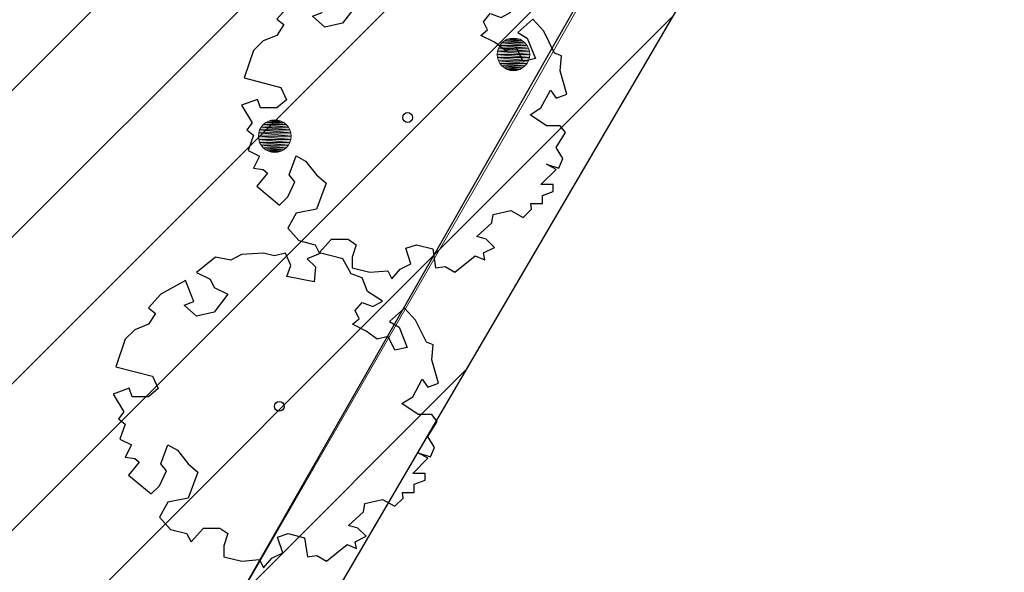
# Model space of a CAD drawing. Header units: metres. Extents: x 102852 to 106916, y 385458 to 392749.
# Tile 26 of 47: x 105106 to 105121, y 388188 to 388196. Entities that reach past the tile are written whole.
import ezdxf

# ---------------------------------------------------------------- set-up
doc = ezdxf.new("R2010")
doc.units = ezdxf.units.M
for name, color, linetype, lineweight in [('0-BEPLANTING', 14, 'Continuous', 30), ('0-GRAS OM SPORTVELDEN', 2, 'Continuous', 30), ('B-WE-GR-BOOM-S', 90, 'Continuous', 30), ('B-WE-GR-STRUIK-G', 90, 'Continuous', 13), ('Bomen', 84, 'Continuous', 0), ('X-XX-AL-TEKENBLAD_HULPLIJN-G', 31, 'Continuous', 25)]:
    doc.layers.add(name, color=color, linetype=linetype, lineweight=lineweight)
doc.styles.add('NLCS-ISO-M200-T25', font='NLCS-ISO.ttf', dxfattribs={"height": 0.5})

# ---------------------------------------------------------------- blocks, each defined once
blk = doc.blocks.new('SGR-BOOM_06_8')
at = {"linetype": 'Continuous', "flags": 128}
blk.add_lwpolyline([(2.698, 3.52), (2.53, 3.939), (2.197, 4.064), (1.945, 4.524), (1.273, 4.692), (0.855, 4.524), (1.108, 4.273), (1.064, 3.812), (0.228, 3.98), (0.352, 4.315), (0.184, 4.692), (-0.15, 4.609), (-0.486, 4.692), (-1.155, 4.65), (-1.491, 4.483), (-1.952, 4.565), (-2.539, 4.105), (-2.12, 3.896), (-1.994, 3.644), (-1.575, 3.435), (-1.994, 2.89), (-2.539, 2.766), (-2.915, 3.099), (-2.62, 3.217), (-2.873, 3.855), (-3.628, 3.435), (-4.004, 3.016), (-3.794, 2.848), (-4.004, 2.514), (-4.425, 2.346), (-4.717, 2.054), (-5.01, 1.214), (-3.88, 0.921), (-3.712, 0.544), (-4.004, 0.293), (-4.507, 0.293), (-4.602, 0.556), (-5.093, 0.376), (-4.758, -0.168), (-4.925, -0.377), (-4.717, -0.545), (-4.884, -1.006), (-4.532, -1.182), (-4.717, -1.551), (-4.424, -1.592), (-4.293, -1.707), (-4.619, -2.107), (-3.921, -2.682), (-3.668, -2.431), (-3.46, -1.97), (-3.627, -1.761), (-3.419, -1.174), (-3.124, -1.342), (-2.788, -1.761), (-2.496, -2.01), (-2.788, -2.808), (-3.419, -2.932), (-3.668, -3.394), (-3.333, -3.771), (-2.832, -3.897), (-2.769, -4.022), (-2.706, -4.148), (-2.328, -3.729), (-1.826, -3.729), (-1.575, -3.897), (-1.699, -4.273), (-1.699, -4.609), (-1.154, -4.736), (-0.61, -4.692), (-0.486, -4.945), (-0.233, -4.65), (0.101, -4.483), (-0.059, -4.007), (0.269, -3.896), (0.773, -4.023), (0.856, -4.609), (1.149, -4.565), (1.442, -4.736), (2.071, -4.232), (2.365, -4.356), (2.322, -4.147), (2.657, -3.98), (2.406, -3.728), (2.113, -3.644), (2.574, -3.226), (2.615, -2.975), (3.16, -2.848), (3.538, -3.058), (3.787, -2.807), (3.77, -2.633), (4.123, -2.633), (4.123, -2.387), (4.459, -2.263), (4.459, -2.054), (4.082, -2.054), (4.543, -1.591), (4.25, -1.425), (4.627, -1.55), (4.752, -1.257), (4.543, -0.921), (4.835, -0.461), (4.668, -0.252), (4.25, -0.252), (3.746, 0.085), (4.082, 0.294), (4.375, 0.838), (4.543, 0.589), (4.876, 0.713), (4.667, 1.425), (4.711, 1.886), (4.5, 1.97), (4.164, 2.64), (3.828, 3.013), (3.374, 2.604), (3.663, 2.431), (3.914, 1.802), (3.537, 1.718), (3.327, 2.136), (2.991, 2.054), (2.657, 2.305), (2.238, 2.514), (2.447, 2.682), (2.321, 2.932), (2.53, 3.184), (2.866, 3.059), (3.159, 3.227)], close=True, dxfattribs=at)
blk.add_circle((0, 0), 0.15)
at = {"style": 'NLCS-ISO-M200-T25'}
blk.add_attdef('TYPE', (0, 0), '', height=1.8, dxfattribs=at)
blk = doc.blocks.new('MPOLYGON_449')
at = {"layer": 'Bomen', "flags": 128}
for points in [[(105109.984, 388194.715), (105109.961, 388194.672), (105110.423, 388194.672)], [(105110.016, 388194.753), (105109.984, 388194.715), (105110.4, 388194.715)], [(105109.984, 388194.715), (105110.4, 388194.715), (105110.423, 388194.672)], [(105110.053, 388194.784), (105110.016, 388194.753), (105110.369, 388194.753)], [(105110.016, 388194.753), (105110.369, 388194.753), (105110.4, 388194.715)], [(105110.097, 388194.807), (105110.053, 388194.784), (105110.331, 388194.784)], [(105110.053, 388194.784), (105110.331, 388194.784), (105110.369, 388194.753)], [(105110.144, 388194.821), (105110.097, 388194.807), (105110.288, 388194.807)], [(105110.097, 388194.807), (105110.288, 388194.807), (105110.331, 388194.784)], [(105110.192, 388194.826), (105110.144, 388194.821), (105110.241, 388194.821)], [(105110.144, 388194.821), (105110.241, 388194.821), (105110.288, 388194.807)], [(105109.947, 388194.625), (105109.942, 388194.576), (105110.442, 388194.576)], [(105109.942, 388194.576), (105109.947, 388194.527), (105110.438, 388194.527)], [(105109.942, 388194.576), (105110.442, 388194.576), (105110.438, 388194.527)], [(105109.961, 388194.672), (105109.947, 388194.625), (105110.438, 388194.625)], [(105109.947, 388194.625), (105110.438, 388194.625), (105110.442, 388194.576)], [(105109.961, 388194.672), (105110.423, 388194.672), (105110.438, 388194.625)], [(105109.947, 388194.527), (105109.961, 388194.48), (105110.423, 388194.48)], [(105109.947, 388194.527), (105110.438, 388194.527), (105110.423, 388194.48)], [(105109.961, 388194.48), (105109.984, 388194.437), (105110.4, 388194.437)], [(105109.961, 388194.48), (105110.423, 388194.48), (105110.4, 388194.437)], [(105109.984, 388194.437), (105110.016, 388194.399), (105110.369, 388194.399)], [(105109.984, 388194.437), (105110.4, 388194.437), (105110.369, 388194.399)], [(105110.016, 388194.399), (105110.053, 388194.368), (105110.331, 388194.368)], [(105110.016, 388194.399), (105110.369, 388194.399), (105110.331, 388194.368)], [(105110.053, 388194.368), (105110.097, 388194.345), (105110.288, 388194.345)], [(105110.053, 388194.368), (105110.331, 388194.368), (105110.288, 388194.345)], [(105110.097, 388194.345), (105110.144, 388194.331), (105110.241, 388194.331)], [(105110.097, 388194.345), (105110.288, 388194.345), (105110.241, 388194.331)], [(105110.144, 388194.331), (105110.241, 388194.331), (105110.192, 388194.326)]]:
    blk.add_lwpolyline(points, close=True, dxfattribs=at)
at = {"layer": 'Bomen', "color": 74, "true_color": 0x55aa00, "flags": 128}
for points in [[(105109.961, 388194.672), (105109.984, 388194.715)], [(105109.984, 388194.715), (105110.016, 388194.753)], [(105110.016, 388194.753), (105110.053, 388194.784)], [(105110.053, 388194.784), (105110.097, 388194.807)], [(105110.097, 388194.807), (105110.144, 388194.821)], [(105110.144, 388194.821), (105110.192, 388194.826)], [(105110.192, 388194.826), (105110.241, 388194.821)], [(105110.241, 388194.821), (105110.288, 388194.807)], [(105110.288, 388194.807), (105110.331, 388194.784)], [(105110.331, 388194.784), (105110.369, 388194.753)], [(105110.369, 388194.753), (105110.4, 388194.715)], [(105110.4, 388194.715), (105110.423, 388194.672)], [(105109.942, 388194.576), (105109.947, 388194.625)], [(105109.947, 388194.527), (105109.942, 388194.576)], [(105109.947, 388194.625), (105109.961, 388194.672)], [(105110.423, 388194.672), (105110.438, 388194.625)], [(105110.438, 388194.625), (105110.442, 388194.576)], [(105110.442, 388194.576), (105110.438, 388194.527)], [(105109.961, 388194.48), (105109.947, 388194.527)], [(105109.984, 388194.437), (105109.961, 388194.48)], [(105110.016, 388194.399), (105109.984, 388194.437)], [(105110.4, 388194.437), (105110.369, 388194.399)], [(105110.423, 388194.48), (105110.4, 388194.437)], [(105110.438, 388194.527), (105110.423, 388194.48)], [(105110.053, 388194.368), (105110.016, 388194.399)], [(105110.097, 388194.345), (105110.053, 388194.368)], [(105110.144, 388194.331), (105110.097, 388194.345)], [(105110.192, 388194.326), (105110.144, 388194.331)], [(105110.241, 388194.331), (105110.192, 388194.326)], [(105110.288, 388194.345), (105110.241, 388194.331)], [(105110.331, 388194.368), (105110.288, 388194.345)], [(105110.369, 388194.399), (105110.331, 388194.368)]]:
    blk.add_lwpolyline(points, dxfattribs=at)
at = {"layer": 'Bomen'}
for points in [[(105109.984, 388194.715), (105109.961, 388194.672), (105110.423, 388194.672)], [(105110.016, 388194.753), (105109.984, 388194.715), (105110.4, 388194.715)], [(105109.984, 388194.715), (105110.4, 388194.715), (105110.423, 388194.672)], [(105110.053, 388194.784), (105110.016, 388194.753), (105110.369, 388194.753)], [(105110.016, 388194.753), (105110.369, 388194.753), (105110.4, 388194.715)], [(105110.097, 388194.807), (105110.053, 388194.784), (105110.331, 388194.784)], [(105110.053, 388194.784), (105110.331, 388194.784), (105110.369, 388194.753)], [(105110.144, 388194.821), (105110.097, 388194.807), (105110.288, 388194.807)], [(105110.097, 388194.807), (105110.288, 388194.807), (105110.331, 388194.784)], [(105110.192, 388194.826), (105110.144, 388194.821), (105110.241, 388194.821)], [(105110.144, 388194.821), (105110.241, 388194.821), (105110.288, 388194.807)], [(105109.947, 388194.625), (105109.942, 388194.576), (105110.442, 388194.576)], [(105109.961, 388194.672), (105109.947, 388194.625), (105110.438, 388194.625)], [(105109.947, 388194.625), (105110.438, 388194.625), (105110.442, 388194.576)], [(105109.961, 388194.672), (105110.423, 388194.672), (105110.438, 388194.625)]]:
    blk.add_solid(points, dxfattribs=at)
at = {"layer": 'Bomen', "extrusion": (0, 0, -1)}
for points in [[(-105109.942, 388194.576), (-105109.947, 388194.527), (-105110.438, 388194.527)], [(-105109.942, 388194.576), (-105110.442, 388194.576), (-105110.438, 388194.527)], [(-105109.947, 388194.527), (-105109.961, 388194.48), (-105110.423, 388194.48)], [(-105109.947, 388194.527), (-105110.438, 388194.527), (-105110.423, 388194.48)], [(-105109.961, 388194.48), (-105109.984, 388194.437), (-105110.4, 388194.437)], [(-105109.961, 388194.48), (-105110.423, 388194.48), (-105110.4, 388194.437)], [(-105109.984, 388194.437), (-105110.016, 388194.399), (-105110.369, 388194.399)], [(-105109.984, 388194.437), (-105110.4, 388194.437), (-105110.369, 388194.399)], [(-105110.016, 388194.399), (-105110.053, 388194.368), (-105110.331, 388194.368)], [(-105110.016, 388194.399), (-105110.369, 388194.399), (-105110.331, 388194.368)], [(-105110.053, 388194.368), (-105110.097, 388194.345), (-105110.288, 388194.345)], [(-105110.053, 388194.368), (-105110.331, 388194.368), (-105110.288, 388194.345)], [(-105110.097, 388194.345), (-105110.144, 388194.331), (-105110.241, 388194.331)], [(-105110.097, 388194.345), (-105110.288, 388194.345), (-105110.241, 388194.331)], [(-105110.144, 388194.331), (-105110.241, 388194.331), (-105110.192, 388194.326)]]:
    blk.add_solid(points, dxfattribs=at)
blk = doc.blocks.new('MPOLYGON_451')
at = {"layer": 'Bomen', "flags": 128}
for points in [[(105113.798, 388196.073), (105113.751, 388196.059), (105113.942, 388196.059)], [(105113.846, 388196.078), (105113.798, 388196.073), (105113.895, 388196.073)], [(105113.798, 388196.073), (105113.895, 388196.073), (105113.942, 388196.059)], [(105113.616, 388195.924), (105113.601, 388195.877), (105114.092, 388195.877)], [(105113.639, 388195.967), (105113.616, 388195.924), (105114.077, 388195.924)], [(105113.616, 388195.924), (105114.077, 388195.924), (105114.092, 388195.877)], [(105113.67, 388196.005), (105113.639, 388195.967), (105114.054, 388195.967)], [(105113.639, 388195.967), (105114.054, 388195.967), (105114.077, 388195.924)], [(105113.708, 388196.036), (105113.67, 388196.005), (105114.023, 388196.005)], [(105113.67, 388196.005), (105114.023, 388196.005), (105114.054, 388195.967)], [(105113.751, 388196.059), (105113.708, 388196.036), (105113.985, 388196.036)], [(105113.708, 388196.036), (105113.985, 388196.036), (105114.023, 388196.005)], [(105113.751, 388196.059), (105113.942, 388196.059), (105113.985, 388196.036)], [(105113.601, 388195.877), (105113.596, 388195.828), (105114.096, 388195.828)], [(105113.596, 388195.828), (105113.601, 388195.779), (105114.092, 388195.779)], [(105113.596, 388195.828), (105114.096, 388195.828), (105114.092, 388195.779)], [(105113.601, 388195.877), (105114.092, 388195.877), (105114.096, 388195.828)], [(105113.601, 388195.779), (105113.616, 388195.732), (105114.077, 388195.732)], [(105113.601, 388195.779), (105114.092, 388195.779), (105114.077, 388195.732)], [(105113.616, 388195.732), (105113.639, 388195.689), (105114.054, 388195.689)], [(105113.616, 388195.732), (105114.077, 388195.732), (105114.054, 388195.689)], [(105113.639, 388195.689), (105113.67, 388195.651), (105114.023, 388195.651)], [(105113.639, 388195.689), (105114.054, 388195.689), (105114.023, 388195.651)], [(105113.67, 388195.651), (105113.708, 388195.62), (105113.985, 388195.62)], [(105113.67, 388195.651), (105114.023, 388195.651), (105113.985, 388195.62)], [(105113.708, 388195.62), (105113.751, 388195.597), (105113.942, 388195.597)], [(105113.708, 388195.62), (105113.985, 388195.62), (105113.942, 388195.597)], [(105113.751, 388195.597), (105113.798, 388195.583), (105113.895, 388195.583)], [(105113.751, 388195.597), (105113.942, 388195.597), (105113.895, 388195.583)], [(105113.798, 388195.583), (105113.895, 388195.583), (105113.846, 388195.578)]]:
    blk.add_lwpolyline(points, close=True, dxfattribs=at)
at = {"layer": 'Bomen', "color": 74, "true_color": 0x55aa00, "flags": 128}
for points in [[(105113.751, 388196.059), (105113.798, 388196.073)], [(105113.798, 388196.073), (105113.846, 388196.078)], [(105113.846, 388196.078), (105113.895, 388196.073)], [(105113.895, 388196.073), (105113.942, 388196.059)], [(105113.601, 388195.877), (105113.616, 388195.924)], [(105113.616, 388195.924), (105113.639, 388195.967)], [(105113.639, 388195.967), (105113.67, 388196.005)], [(105113.67, 388196.005), (105113.708, 388196.036)], [(105113.708, 388196.036), (105113.751, 388196.059)], [(105113.942, 388196.059), (105113.985, 388196.036)], [(105113.985, 388196.036), (105114.023, 388196.005)], [(105114.023, 388196.005), (105114.054, 388195.967)], [(105114.054, 388195.967), (105114.077, 388195.924)], [(105114.077, 388195.924), (105114.092, 388195.877)], [(105113.596, 388195.828), (105113.601, 388195.877)], [(105113.601, 388195.779), (105113.596, 388195.828)], [(105113.616, 388195.732), (105113.601, 388195.779)], [(105114.092, 388195.779), (105114.077, 388195.732)], [(105114.092, 388195.877), (105114.096, 388195.828)], [(105114.096, 388195.828), (105114.092, 388195.779)], [(105113.639, 388195.689), (105113.616, 388195.732)], [(105113.67, 388195.651), (105113.639, 388195.689)], [(105113.708, 388195.62), (105113.67, 388195.651)], [(105113.751, 388195.597), (105113.708, 388195.62)], [(105113.985, 388195.62), (105113.942, 388195.597)], [(105114.023, 388195.651), (105113.985, 388195.62)], [(105114.054, 388195.689), (105114.023, 388195.651)], [(105114.077, 388195.732), (105114.054, 388195.689)], [(105113.798, 388195.583), (105113.751, 388195.597)], [(105113.846, 388195.578), (105113.798, 388195.583)], [(105113.895, 388195.583), (105113.846, 388195.578)], [(105113.942, 388195.597), (105113.895, 388195.583)]]:
    blk.add_lwpolyline(points, dxfattribs=at)
at = {"layer": 'Bomen'}
for points in [[(105113.798, 388196.073), (105113.751, 388196.059), (105113.942, 388196.059)], [(105113.846, 388196.078), (105113.798, 388196.073), (105113.895, 388196.073)], [(105113.798, 388196.073), (105113.895, 388196.073), (105113.942, 388196.059)], [(105113.616, 388195.924), (105113.601, 388195.877), (105114.092, 388195.877)], [(105113.639, 388195.967), (105113.616, 388195.924), (105114.077, 388195.924)], [(105113.616, 388195.924), (105114.077, 388195.924), (105114.092, 388195.877)], [(105113.67, 388196.005), (105113.639, 388195.967), (105114.054, 388195.967)], [(105113.639, 388195.967), (105114.054, 388195.967), (105114.077, 388195.924)], [(105113.708, 388196.036), (105113.67, 388196.005), (105114.023, 388196.005)], [(105113.67, 388196.005), (105114.023, 388196.005), (105114.054, 388195.967)], [(105113.751, 388196.059), (105113.708, 388196.036), (105113.985, 388196.036)], [(105113.708, 388196.036), (105113.985, 388196.036), (105114.023, 388196.005)], [(105113.751, 388196.059), (105113.942, 388196.059), (105113.985, 388196.036)], [(105113.601, 388195.877), (105113.596, 388195.828), (105114.096, 388195.828)], [(105113.601, 388195.877), (105114.092, 388195.877), (105114.096, 388195.828)]]:
    blk.add_solid(points, dxfattribs=at)
at = {"layer": 'Bomen', "extrusion": (0, 0, -1)}
for points in [[(-105113.596, 388195.828), (-105113.601, 388195.779), (-105114.092, 388195.779)], [(-105113.596, 388195.828), (-105114.096, 388195.828), (-105114.092, 388195.779)], [(-105113.601, 388195.779), (-105113.616, 388195.732), (-105114.077, 388195.732)], [(-105113.601, 388195.779), (-105114.092, 388195.779), (-105114.077, 388195.732)], [(-105113.616, 388195.732), (-105113.639, 388195.689), (-105114.054, 388195.689)], [(-105113.616, 388195.732), (-105114.077, 388195.732), (-105114.054, 388195.689)], [(-105113.639, 388195.689), (-105113.67, 388195.651), (-105114.023, 388195.651)], [(-105113.639, 388195.689), (-105114.054, 388195.689), (-105114.023, 388195.651)], [(-105113.67, 388195.651), (-105113.708, 388195.62), (-105113.985, 388195.62)], [(-105113.67, 388195.651), (-105114.023, 388195.651), (-105113.985, 388195.62)], [(-105113.708, 388195.62), (-105113.751, 388195.597), (-105113.942, 388195.597)], [(-105113.708, 388195.62), (-105113.985, 388195.62), (-105113.942, 388195.597)], [(-105113.751, 388195.597), (-105113.798, 388195.583), (-105113.895, 388195.583)], [(-105113.751, 388195.597), (-105113.942, 388195.597), (-105113.895, 388195.583)], [(-105113.798, 388195.583), (-105113.895, 388195.583), (-105113.846, 388195.578)]]:
    blk.add_solid(points, dxfattribs=at)

msp = doc.modelspace()

# ---------------------------------------------------------------- hatches: boundary and pattern name
at = {"layer": '0-BEPLANTING', "ltscale": 0.2}
h = msp.add_hatch(dxfattribs=at)
h.set_pattern_fill('ANSI31', color=256, scale=0.1, pattern_type=2)
h.set_pattern_definition([(45, (0, 0), (-1.122532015, 1.122532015), [])])
h.paths.add_polyline_path([(105065.737, 388136.462), (105067.35, 388138.352), (105071.351, 388142.347), (105071.081, 388142.576), (105072.148, 388141.63), (105101.068, 388172.737), (105108.535, 388185.584), (105118.803, 388203.572), (105116.556, 388206.183), (105105.283, 388216.058), (105068.962, 388247.964), (105041.039, 388272.612), (105028.48, 388284.381), (105012.706, 388305.132), (104993.469, 388321.613), (105005.563, 388330.004), (105028.796, 388296.517), (105043.871, 388275.93), (105049.991, 388269.913), (105088.319, 388237.582), (105113.464, 388214.082), (105118.301, 388210.551), (105121.361, 388206.818), (105120.522, 388203.662), (105101.899, 388171.82), (105076.595, 388144.271), (105049.734, 388115.215), (105008.947, 388153.16), (105008.619, 388152.827), (105008.36, 388153.037), (105010.81, 388155.895), (105014.58, 388152.596), (105014.956, 388153.014), (105031.58, 388138.45), (105031.007, 388137.708), (105033.349, 388135.83), (105049.124, 388121.946), (105062.799, 388137.552), (105063.537, 388138.393)])
at = {"layer": '0-GRAS OM SPORTVELDEN', "ltscale": 0.2}
h = msp.add_hatch(dxfattribs=at)
h.set_pattern_fill('ANSI31', color=256, scale=0.5)
h.paths.add_polyline_path([(105067.664, 388150.922), (105073.62, 388145.681), (105073.568, 388145.622), (105073.672, 388145.53), (105071.035, 388142.617), (105071.081, 388142.576), (105071.351, 388142.347), (105071.346, 388142.342), (105072.148, 388141.63), (105101.068, 388172.737), (105108.535, 388185.584), (105118.803, 388203.572), (105116.556, 388206.183), (105105.283, 388216.058), (105068.962, 388247.964), (105041.039, 388272.612), (105028.48, 388284.381), (105012.706, 388305.132), (104993.469, 388321.613), (104991.641, 388317.403), (104992.756, 388316.667), (104992.925, 388315.588), (104987.201, 388309.166), (104972.593, 388292.144), (104957.242, 388276.217), (104944.757, 388260.964), (104926.911, 388240.402), (104923.953, 388240.828), (104921.406, 388239.987), (104920.736, 388239.176), (104920.997, 388238.933), (104921.553, 388238.295), (104920.857, 388237.532), (104923.544, 388235.132), (104958.079, 388205.158), (104976.539, 388188.711), (104992.147, 388175.346), (104994.302, 388170.136), (104996.122, 388168.52), (104998.298, 388171.06), (105002.925, 388167.032), (105002.997, 388167.105), (105004.438, 388165.874), (105005.558, 388167.147), (105004.789, 388167.835), (104930.386, 388233.243), (104938.281, 388242.269), (104943.248, 388237.934), (104946.27, 388241.373), (104946.216, 388244.151), (104946.32, 388246.851), (104946.577, 388249.541), (104946.987, 388252.212), (104947.614, 388255.122), (104948.422, 388257.988), (104949.408, 388260.797), (104950.568, 388263.539), (104951.897, 388266.202), (104953.391, 388268.777), (104955.043, 388271.254), (104956.848, 388273.622), (104958.797, 388275.872), (104960.884, 388277.998), (104963.099, 388279.99), (104965.434, 388281.839), (104967.88, 388283.54), (104970.427, 388285.085), (104973.065, 388286.468), (104975.784, 388287.685), (104978.573, 388288.729), (104981.422, 388289.598), (104984.32, 388290.288), (104987.255, 388290.796), (104990.216, 388291.12), (104993.191, 388291.259), (104996.124, 388291.214), (104999.048, 388290.99), (105001.953, 388290.587), (105004.828, 388290.007), (105007.661, 388289.251), (105010.444, 388288.323), (105013.163, 388287.226), (105015.811, 388285.964), (105018.376, 388284.543), (105020.849, 388282.966), (105023.221, 388281.241), (105025.483, 388279.374), (105080.621, 388230.867), (105082.752, 388228.884), (105084.759, 388226.772), (105086.632, 388224.541), (105088.364, 388222.199), (105089.949, 388219.755), (105091.307, 388217.358), (105092.523, 388214.887), (105093.594, 388212.35), (105094.516, 388209.754), (105095.285, 388207.11), (105095.899, 388204.425), (105096.356, 388201.709), (105096.655, 388198.971), (105096.812, 388195.915), (105096.774, 388192.854), (105096.54, 388189.801), (105096.112, 388186.77), (105095.49, 388183.772), (105094.679, 388180.82), (105093.68, 388177.926), (105092.498, 388175.102), (105091.138, 388172.359), (105089.605, 388169.708), (105088.068, 388167.39), (105086.399, 388165.164), (105084.603, 388163.039), (105082.687, 388161.022), (105080.657, 388159.12), (105078.642, 388157.441), (105076.575, 388155.892), (105074.427, 388154.458), (105072.205, 388153.141), (105069.916, 388151.946)])

# ---------------------------------------------------------------- linework, layer by layer
at = {"layer": 'B-WE-GR-STRUIK-G', "flags": 128}
for points in [[(105005.563, 388330.004), (105028.796, 388296.517), (105043.871, 388275.93), (105049.991, 388269.913), (105088.319, 388237.582), (105113.464, 388214.082), (105118.301, 388210.551), (105121.361, 388206.818), (105120.522, 388203.662), (105101.899, 388171.82), (105096.52, 388166.341), (105076.595, 388144.271), (105049.734, 388115.215)], [(104993.469, 388321.613), (105012.706, 388305.132), (105019.66, 388296.364), (105028.48, 388284.381), (105041.039, 388272.612), (105068.962, 388247.964), (105105.283, 388216.058), (105116.556, 388206.183), (105118.803, 388203.572), (105114.075, 388195.203), (105108.535, 388185.584), (105101.068, 388172.737), (105072.148, 388141.63)]]:
    msp.add_lwpolyline(points, dxfattribs=at)
at = {"layer": 'Defpoints', "flags": 128}
for points in [[(105065.737, 388136.462), (105067.35, 388138.352), (105071.351, 388142.347), (105071.081, 388142.576), (105072.148, 388141.63), (105101.068, 388172.737), (105108.535, 388185.584), (105118.803, 388203.572), (105116.556, 388206.183), (105105.283, 388216.058), (105068.962, 388247.964), (105041.039, 388272.612), (105028.48, 388284.381), (105012.706, 388305.132), (104993.469, 388321.613), (105005.563, 388330.004)], [(105072.148, 388141.63), (105101.068, 388172.737), (105108.535, 388185.584), (105118.803, 388203.572), (105116.556, 388206.183), (105105.283, 388216.058)], [(105118.301, 388210.551), (105121.361, 388206.818), (105120.522, 388203.662), (105101.899, 388171.82), (105076.595, 388144.271), (105049.734, 388115.215), (105008.947, 388153.16), (105008.619, 388152.827), (105008.36, 388153.037), (105010.81, 388155.895), (105014.58, 388152.596), (105014.956, 388153.014), (105031.58, 388138.45), (105031.007, 388137.708), (105033.349, 388135.83), (105049.124, 388121.946), (105062.799, 388137.552), (105063.537, 388138.393), (105065.737, 388136.462)], [(105118.301, 388210.551), (105121.361, 388206.818), (105120.522, 388203.662), (105101.899, 388171.82), (105076.595, 388144.271)]]:
    msp.add_lwpolyline(points, dxfattribs=at)
at = {"layer": 'X-XX-AL-TEKENBLAD_HULPLIJN-G'}
msp.add_lwpolyline([(105073.568, 388145.622), (105073.672, 388145.53), (105071.035, 388142.617), (105071.081, 388142.576), (105071.351, 388142.347), (105071.346, 388142.342), (105072.148, 388141.63), (105101.068, 388172.737), (105108.535, 388185.584), (105118.803, 388203.572), (105116.556, 388206.183), (105105.283, 388216.058), (105068.962, 388247.964), (105041.039, 388272.612), (105028.48, 388284.381), (105012.706, 388305.132), (104993.469, 388321.613)], dxfattribs=at)

# ---------------------------------------------------------------- block references
at = {"layer": 'B-WE-GR-BOOM-S', "xscale": 0.5, "yscale": 0.5, "zscale": 0.5, "rotation": 360}
for p in [(105112.227, 388194.862), (105110.263, 388190.438)]:
    msp.add_blockref('SGR-BOOM_06_8', p, dxfattribs=at)
at = {"layer": 'Bomen', "rotation": 360}
for name in ['MPOLYGON_451', 'MPOLYGON_449']:
    msp.add_blockref(name, (0, 0, 0.134), dxfattribs=at)

doc.saveas('drawing.dxf')
